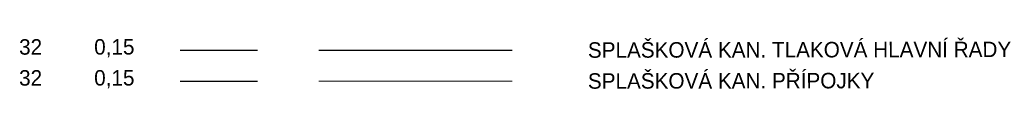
# Model space of a CAD drawing. Header units: metres. Extents: x -623763 to -621216, y -1177070 to -1175605.
# Tile 2 of 2: x -621343.25 to -621216.04, y -1175612.38 to -1175605.35. Entities that reach past the tile are written whole.
import ezdxf

# ---------------------------------------------------------------- set-up
doc = ezdxf.new("R2010")
doc.units = ezdxf.units.M
doc.layers.add('04_Sítě_Splašková kanalizace_hlavní řady', color=32, linetype='KSPL-C')
doc.layers.add('04_Sítě_Splašková kanalizace_přípojky', color=32, linetype='KSPL-C', lineweight=0)
doc.styles.add('ROMANS', font='wromans.shx', dxfattribs={"width": 0.75})
doc.linetypes.add('KSPL-C', pattern='A,3,-1,3,-1,3,-1,[233,mapa.shx,S=1,R=0,X=0,Y=0],-8', length=20)

msp = doc.modelspace()

# ---------------------------------------------------------------- linework, layer by layer
at = {"linetype": 'Continuous', "flags": 128}
for points in [[(-621322.52, -1175607.07), (-621312.52, -1175607.07)], [(-621322.52, -1175611.07), (-621312.52, -1175611.07)]]:
    msp.add_lwpolyline(points, dxfattribs=at)
at = {"layer": '04_Sítě_Splašková kanalizace_hlavní řady', "flags": 128}
msp.add_lwpolyline([(-621304.61, -1175607.07), (-621279.61, -1175607.07)], dxfattribs=at)
at = {"layer": '04_Sítě_Splašková kanalizace_přípojky', "ltscale": 0.5, "flags": 128}
msp.add_lwpolyline([(-621304.61, -1175611.07), (-621279.61, -1175611.07)], dxfattribs=at)

# ---------------------------------------------------------------- texts
at = {"style": 'ROMANS'}
for s, p in [('32', (-621343.33, -1175607.66)), ('0,15', (-621333.63, -1175607.65)), ('32', (-621343.33, -1175611.66)), ('0,15', (-621333.63, -1175611.65))]:
    msp.add_text(s, height=2, rotation=0.0908, dxfattribs=at).set_placement(p)
at = {"layer": '04_Sítě_Splašková kanalizace_hlavní řady', "ltscale": 0.5, "style": 'ROMANS'}
msp.add_text('SPLAŠKOVÁ KAN. TLAKOVÁ HLAVNÍ ŘADY ', height=2, rotation=0.0908, dxfattribs=at).set_placement((-621269.84, -1175608.06))
at = {"layer": '04_Sítě_Splašková kanalizace_přípojky', "ltscale": 0.35, "style": 'ROMANS'}
msp.add_text('SPLAŠKOVÁ KAN. PŘÍPOJKY', height=2, rotation=0.0908, dxfattribs=at).set_placement((-621269.84, -1175612.06))

doc.saveas('drawing.dxf')
